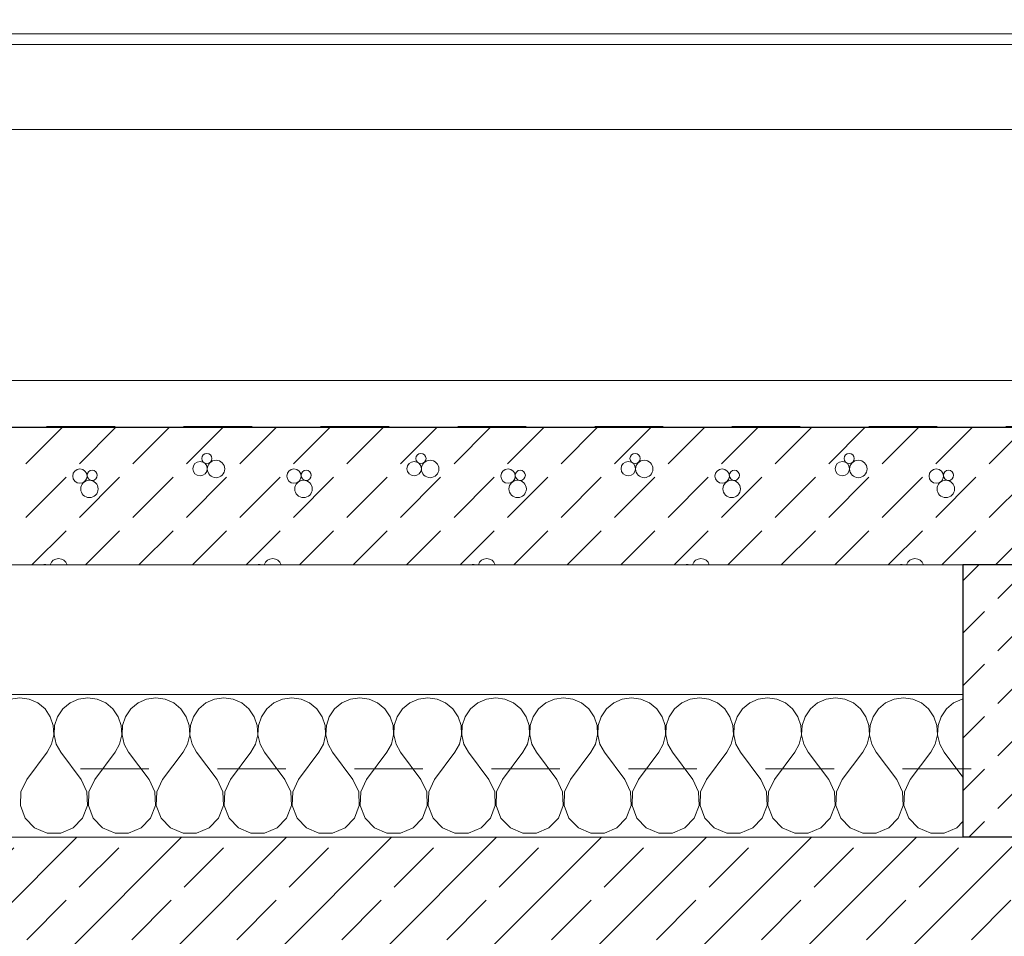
# Model space of a CAD drawing. Header units: millimetres. Extents: x 58537 to 97688, y -8921 to 14216.
# Tile 85 of 145: x 68333 to 70058, y 11267 to 12871. Entities that reach past the tile are written whole.
import ezdxf

# ---------------------------------------------------------------- set-up
doc = ezdxf.new("R2010")
doc.units = ezdxf.units.MM
doc.header["$MEASUREMENT"] = 0
doc.linetypes.add('Przerywana', pattern=[240, 120, -120])
doc.linetypes.add('Wipeout_Contour', pattern=[1000, 0, -1000])
for name, color, linetype, lineweight, true_color in [('0_Nr_pióra__85', 7, 'Continuous', 13, 0x80c2ff), ('Nowe_A-Wymiary-Zewnętrzne_Nr_pióra__45', 7, 'Continuous', 15, 0x40a5ff), ('Nowe_A-Wymiary-Zewnętrzne_Nr_pióra__85', 7, 'Continuous', 13, 0x80c2ff)]:
    doc.layers.add(name, color=color, linetype=linetype, lineweight=lineweight, true_color=true_color)
for name, color, linetype in [('Nowe_A-Dach-Połacie', 7, 'Continuous'), ('Nowe_A-Obróbki', 7, 'Continuous'), ('Nowe_A-Stropy', 7, 'Continuous'), ('Nowe_A-Wymiary-Zewnętrzne', 7, 'Continuous'), ('Nowe_A-Ściany-Wewnętrzne', 7, 'Continuous'), ('Nowe_A-Ściany-Zewnętrzne', 7, 'Continuous')]:
    doc.layers.add(name, color=color, linetype=linetype)
for name, color, linetype, lineweight in [('Nowe_A-Dach-Połacie_Nr_pióra__169', 7, 'Continuous', 5), ('Nowe_A-Dach-Połacie_Nr_pióra__29', 7, 'Continuous', 25), ('Nowe_A-Dach-Połacie_Nr_pióra__49', 7, 'Continuous', 15), ('Nowe_A-Obróbki_Nr_pióra__90', 7, 'Continuous', 13), ('Nowe_A-Stropy_Nr_pióra__174', 7, 'Continuous', 5), ('Nowe_A-Stropy_Nr_pióra__9', 7, 'Continuous', 13), ('Nowe_A-Wymiary-Zewnętrzne_Nr_pióra__46', 5, 'Continuous', 15), ('Nowe_A-Ściany-Wewnętrzne_Nr_pióra__27', 7, 'Continuous', 25), ('Nowe_A-Ściany-Zewnętrzne_Nr_pióra__87', 7, 'Continuous', 13)]:
    doc.layers.add(name, color=color, linetype=linetype, lineweight=lineweight)
doc.styles.add('STYL_AUTOMATYCZNY_2', font='arial.ttf')
doc.dimstyles.new('STYL_AUTOMATYCZNY__1', dxfattribs={"dimtxt": 125, "dimasz": 47.5, "dimexe": 0.18, "dimexo": 20, "dimgap": 0, "dimtad": 1, "dimdec": 1, "dimlfac": 0.1, "dimzin": 0, "dimdsep": 46, "dimtxsty": 'STYL_AUTOMATYCZNY_2', "dimblk": 'ARROWHEAD_11', "dimblk1": 'ARROWHEAD_11', "dimblk2": 'ARROWHEAD_11', "dimcen": 0.09, "dimclrd": 256, "dimclre": 256, "dimclrt": 5, "dimadec": 1, "dimazin": 0, "dimtfac": 1, "dimtdec": 4, "dimtmove": 0, "dimatfit": 3, "dimfxl": 0, "dimtolj": 1, "dimtzin": 0, "dimarcsym": 0})

# ---------------------------------------------------------------- blocks, each defined once
blk = doc.blocks.new('ElemPrzekroju_340')
at = {"color": 254, "linetype": 'Wipeout_Contour', "lineweight": 0, "ltscale": 274683.176655}
blk.add_wipeout([(65340.1, 11744.7), (65340.1, 11690), (69985.1, 11690), (69985.1, 11744.7)], dxfattribs=at).dxf.layer = 'Nowe_A-Ściany-Zewnętrzne'
blk = doc.blocks.new('*X366')
at = {"layer": 'Nowe_A-Stropy_Nr_pióra__174', "color": 7, "linetype": 'Continuous', "lineweight": 5}
for p, q in [((68333.3, 11684), (68317.1, 11681.8)), ((68349.6, 11681.8), (68333.3, 11684)), ((68364.6, 11675.2), (68349.6, 11681.8)), ((68436.1, 11681.8), (68421.1, 11675.2)), ((68452.4, 11684), (68436.1, 11681.8)), ((68468.7, 11681.8), (68452.4, 11684)), ((68483.7, 11675.2), (68468.7, 11681.8)), ((68555.2, 11681.8), (68540.2, 11675.2)), ((68571.4, 11684), (68555.2, 11681.8)), ((68587.7, 11681.8), (68571.4, 11684)), ((68602.7, 11675.2), (68587.7, 11681.8)), ((68674.2, 11681.8), (68659.2, 11675.2)), ((68690.5, 11684), (68674.2, 11681.8)), ((68706.8, 11681.8), (68690.5, 11684)), ((68721.8, 11675.2), (68706.8, 11681.8)), ((68793.3, 11681.8), (68778.2, 11675.2)), ((68809.5, 11684), (68793.3, 11681.8)), ((68825.8, 11681.8), (68809.5, 11684)), ((68840.8, 11675.2), (68825.8, 11681.8)), ((68912.3, 11681.8), (68897.3, 11675.2)), ((68928.6, 11684), (68912.3, 11681.8)), ((68944.9, 11681.8), (68928.6, 11684)), ((68959.9, 11675.2), (68944.9, 11681.8)), ((69031.4, 11681.8), (69016.3, 11675.2)), ((69047.6, 11684), (69031.4, 11681.8)), ((69063.9, 11681.8), (69047.6, 11684)), ((69078.9, 11675.2), (69063.9, 11681.8)), ((69150.4, 11681.8), (69135.4, 11675.2)), ((69166.7, 11684), (69150.4, 11681.8)), ((69182.9, 11681.8), (69166.7, 11684)), ((69198, 11675.2), (69182.9, 11681.8)), ((69269.5, 11681.8), (69254.4, 11675.2)), ((69285.7, 11684), (69269.5, 11681.8)), ((69302, 11681.8), (69285.7, 11684)), ((69317, 11675.2), (69302, 11681.8)), ((69388.5, 11681.8), (69373.5, 11675.2)), ((69404.8, 11684), (69388.5, 11681.8)), ((69421, 11681.8), (69404.8, 11684)), ((69436.1, 11675.2), (69421, 11681.8)), ((69507.6, 11681.8), (69492.5, 11675.2)), ((69523.8, 11684), (69507.6, 11681.8)), ((69540.1, 11681.8), (69523.8, 11684)), ((69555.1, 11675.2), (69540.1, 11681.8)), ((69626.6, 11681.8), (69611.6, 11675.2)), ((69642.9, 11684), (69626.6, 11681.8)), ((69659.1, 11681.8), (69642.9, 11684)), ((69674.2, 11675.2), (69659.1, 11681.8)), ((69745.7, 11681.8), (69730.6, 11675.2)), ((69761.9, 11684), (69745.7, 11681.8)), ((69778.2, 11681.8), (69761.9, 11684)), ((69793.2, 11675.2), (69778.2, 11681.8)), ((69864.7, 11681.8), (69849.7, 11675.2)), ((69881, 11684), (69864.7, 11681.8)), ((69897.2, 11681.8), (69881, 11684)), ((69912.3, 11675.2), (69897.2, 11681.8)), ((69983.7, 11681.8), (69968.7, 11675.2)), ((69985.1, 11682), (69983.7, 11681.8)), ((68377.3, 11664.7), (68364.6, 11675.2)), ((68386.6, 11651.1), (68377.3, 11664.7)), ((68408.5, 11664.7), (68399.2, 11651.1)), ((68421.1, 11675.2), (68408.5, 11664.7)), ((68496.3, 11664.7), (68483.7, 11675.2)), ((68505.6, 11651.1), (68496.3, 11664.7)), ((68527.5, 11664.7), (68518.2, 11651.1)), ((68540.2, 11675.2), (68527.5, 11664.7)), ((68615.4, 11664.7), (68602.7, 11675.2)), ((68624.7, 11651.1), (68615.4, 11664.7)), ((68646.6, 11664.7), (68637.3, 11651.1)), ((68659.2, 11675.2), (68646.6, 11664.7)), ((68734.4, 11664.7), (68721.8, 11675.2)), ((68743.7, 11651.1), (68734.4, 11664.7)), ((68765.6, 11664.7), (68756.3, 11651.1)), ((68778.2, 11675.2), (68765.6, 11664.7)), ((68853.5, 11664.7), (68840.8, 11675.2)), ((68862.8, 11651.1), (68853.5, 11664.7)), ((68884.6, 11664.7), (68875.3, 11651.1)), ((68897.3, 11675.2), (68884.6, 11664.7)), ((68972.5, 11664.7), (68959.9, 11675.2)), ((68981.8, 11651.1), (68972.5, 11664.7)), ((69003.7, 11664.7), (68994.4, 11651.1)), ((69016.3, 11675.2), (69003.7, 11664.7)), ((69091.6, 11664.7), (69078.9, 11675.2)), ((69100.9, 11651.1), (69091.6, 11664.7)), ((69122.7, 11664.7), (69113.4, 11651.1)), ((69135.4, 11675.2), (69122.7, 11664.7)), ((69210.6, 11664.7), (69198, 11675.2)), ((69219.9, 11651.1), (69210.6, 11664.7)), ((69241.8, 11664.7), (69232.5, 11651.1)), ((69254.4, 11675.2), (69241.8, 11664.7)), ((69329.7, 11664.7), (69317, 11675.2)), ((69339, 11651.1), (69329.7, 11664.7)), ((69360.8, 11664.7), (69351.5, 11651.1)), ((69373.5, 11675.2), (69360.8, 11664.7)), ((69448.7, 11664.7), (69436.1, 11675.2)), ((69458, 11651.1), (69448.7, 11664.7)), ((69479.9, 11664.7), (69470.6, 11651.1)), ((69492.5, 11675.2), (69479.9, 11664.7)), ((69567.8, 11664.7), (69555.1, 11675.2)), ((69577.1, 11651.1), (69567.8, 11664.7)), ((69598.9, 11664.7), (69589.6, 11651.1)), ((69611.6, 11675.2), (69598.9, 11664.7)), ((69686.8, 11664.7), (69674.2, 11675.2)), ((69696.1, 11651.1), (69686.8, 11664.7)), ((69718, 11664.7), (69708.7, 11651.1)), ((69730.6, 11675.2), (69718, 11664.7)), ((69805.9, 11664.7), (69793.2, 11675.2)), ((69815.2, 11651.1), (69805.9, 11664.7)), ((69837, 11664.7), (69827.7, 11651.1)), ((69849.7, 11675.2), (69837, 11664.7)), ((69924.9, 11664.7), (69912.3, 11675.2)), ((69934.2, 11651.1), (69924.9, 11664.7)), ((69956.1, 11664.7), (69946.8, 11651.1)), ((69968.7, 11675.2), (69956.1, 11664.7)), ((68391.8, 11635.6), (68386.6, 11651.1)), ((68399.2, 11651.1), (68393.9, 11635.6)), ((68510.9, 11635.6), (68505.6, 11651.1)), ((68518.2, 11651.1), (68513, 11635.6)), ((68629.9, 11635.6), (68624.7, 11651.1)), ((68637.3, 11651.1), (68632, 11635.6)), ((68749, 11635.6), (68743.7, 11651.1)), ((68756.3, 11651.1), (68751.1, 11635.6)), ((68868, 11635.6), (68862.8, 11651.1)), ((68875.3, 11651.1), (68870.1, 11635.6)), ((68987.1, 11635.6), (68981.8, 11651.1)), ((68994.4, 11651.1), (68989.1, 11635.6)), ((69106.1, 11635.6), (69100.9, 11651.1)), ((69113.4, 11651.1), (69108.2, 11635.6)), ((69225.2, 11635.6), (69219.9, 11651.1)), ((69232.5, 11651.1), (69227.2, 11635.6)), ((69344.2, 11635.6), (69339, 11651.1)), ((69351.5, 11651.1), (69346.3, 11635.6)), ((69463.3, 11635.6), (69458, 11651.1)), ((69470.6, 11651.1), (69465.3, 11635.6)), ((69582.3, 11635.6), (69577.1, 11651.1)), ((69589.6, 11651.1), (69584.4, 11635.6)), ((69701.4, 11635.6), (69696.1, 11651.1)), ((69708.7, 11651.1), (69703.4, 11635.6)), ((69820.4, 11635.6), (69815.2, 11651.1)), ((69827.7, 11651.1), (69822.5, 11635.6)), ((69939.5, 11635.6), (69934.2, 11651.1)), ((69946.8, 11651.1), (69941.5, 11635.6)), ((68392.6, 11619.2), (68391.8, 11635.6)), ((68393.9, 11635.6), (68393.1, 11619.2)), ((68511.7, 11619.2), (68510.9, 11635.6)), ((68513, 11635.6), (68512.2, 11619.2)), ((68630.7, 11619.2), (68629.9, 11635.6)), ((68632, 11635.6), (68631.2, 11619.2)), ((68749.8, 11619.2), (68749, 11635.6)), ((68751.1, 11635.6), (68750.3, 11619.2)), ((68868.8, 11619.2), (68868, 11635.6)), ((68870.1, 11635.6), (68869.3, 11619.2)), ((68987.9, 11619.2), (68987.1, 11635.6)), ((68989.1, 11635.6), (68988.4, 11619.2)), ((69106.9, 11619.2), (69106.1, 11635.6)), ((69108.2, 11635.6), (69107.4, 11619.2)), ((69226, 11619.2), (69225.2, 11635.6)), ((69227.2, 11635.6), (69226.4, 11619.2)), ((69345, 11619.2), (69344.2, 11635.6)), ((69346.3, 11635.6), (69345.5, 11619.2)), ((69464.1, 11619.2), (69463.3, 11635.6)), ((69465.3, 11635.6), (69464.5, 11619.2)), ((69583.1, 11619.2), (69582.3, 11635.6)), ((69584.4, 11635.6), (69583.6, 11619.2)), ((69702.2, 11619.2), (69701.4, 11635.6)), ((69703.4, 11635.6), (69702.6, 11619.2)), ((69821.2, 11619.2), (69820.4, 11635.6)), ((69822.5, 11635.6), (69821.7, 11619.2)), ((69940.3, 11619.2), (69939.5, 11635.6)), ((69941.5, 11635.6), (69940.7, 11619.2)), ((68388.9, 11603.2), (68392.6, 11619.2)), ((68393.1, 11619.2), (68396.8, 11603.2)), ((68508, 11603.2), (68511.7, 11619.2)), ((68512.2, 11619.2), (68515.9, 11603.2)), ((68627, 11603.2), (68630.7, 11619.2)), ((68631.2, 11619.2), (68634.9, 11603.2)), ((68746.1, 11603.2), (68749.8, 11619.2)), ((68750.3, 11619.2), (68754, 11603.2)), ((68865.1, 11603.2), (68868.8, 11619.2)), ((68869.3, 11619.2), (68873, 11603.2)), ((68984.2, 11603.2), (68987.9, 11619.2)), ((68988.4, 11619.2), (68992.1, 11603.2)), ((69103.2, 11603.2), (69106.9, 11619.2)), ((69107.4, 11619.2), (69111.1, 11603.2)), ((69222.2, 11603.2), (69226, 11619.2)), ((69226.4, 11619.2), (69230.2, 11603.2)), ((69341.3, 11603.2), (69345, 11619.2)), ((69345.5, 11619.2), (69349.2, 11603.2)), ((69460.3, 11603.2), (69464.1, 11619.2)), ((69464.5, 11619.2), (69468.3, 11603.2)), ((69579.4, 11603.2), (69583.1, 11619.2)), ((69583.6, 11619.2), (69587.3, 11603.2)), ((69698.4, 11603.2), (69702.2, 11619.2)), ((69702.6, 11619.2), (69706.4, 11603.2)), ((69817.5, 11603.2), (69821.2, 11619.2)), ((69821.7, 11619.2), (69825.4, 11603.2)), ((69936.5, 11603.2), (69940.3, 11619.2)), ((69940.7, 11619.2), (69944.4, 11603.2)), ((68381, 11588.8), (68388.9, 11603.2)), ((68396.8, 11603.2), (68404.8, 11588.8)), ((68500, 11588.8), (68508, 11603.2)), ((68515.9, 11603.2), (68523.8, 11588.8)), ((68619.1, 11588.8), (68627, 11603.2)), ((68634.9, 11603.2), (68642.9, 11588.8)), ((68738.1, 11588.8), (68746.1, 11603.2)), ((68754, 11603.2), (68761.9, 11588.8)), ((68857.2, 11588.8), (68865.1, 11603.2)), ((68873, 11603.2), (68881, 11588.8)), ((68976.2, 11588.8), (68984.2, 11603.2)), ((68992.1, 11603.2), (69000, 11588.8)), ((69095.3, 11588.8), (69103.2, 11603.2)), ((69111.1, 11603.2), (69119.1, 11588.8)), ((69214.3, 11588.8), (69222.2, 11603.2)), ((69230.2, 11603.2), (69238.1, 11588.8)), ((69333.3, 11588.8), (69341.3, 11603.2)), ((69349.2, 11603.2), (69357.2, 11588.8)), ((69452.4, 11588.8), (69460.3, 11603.2)), ((69468.3, 11603.2), (69476.2, 11588.8)), ((69571.4, 11588.8), (69579.4, 11603.2)), ((69587.3, 11603.2), (69595.3, 11588.8)), ((69690.5, 11588.8), (69698.4, 11603.2)), ((69706.4, 11603.2), (69714.3, 11588.8)), ((69809.5, 11588.8), (69817.5, 11603.2)), ((69825.4, 11603.2), (69833.3, 11588.8)), ((69928.6, 11588.8), (69936.5, 11603.2)), ((69944.4, 11603.2), (69952.4, 11588.8)), ((68345.3, 11541.2), (68381, 11588.8)), ((68440.5, 11541.2), (68404.8, 11588.8)), ((68464.3, 11541.2), (68500, 11588.8)), ((68559.5, 11541.2), (68523.8, 11588.8)), ((68583.3, 11541.2), (68619.1, 11588.8)), ((68678.6, 11541.2), (68642.9, 11588.8)), ((68702.4, 11541.2), (68738.1, 11588.8)), ((68797.6, 11541.2), (68761.9, 11588.8)), ((68821.4, 11541.2), (68857.2, 11588.8)), ((68916.7, 11541.2), (68881, 11588.8)), ((68940.5, 11541.2), (68976.2, 11588.8)), ((69035.7, 11541.2), (69000, 11588.8)), ((69059.5, 11541.2), (69095.3, 11588.8)), ((69154.8, 11541.2), (69119.1, 11588.8)), ((69178.6, 11541.2), (69214.3, 11588.8)), ((69273.8, 11541.2), (69238.1, 11588.8)), ((69297.6, 11541.2), (69333.3, 11588.8)), ((69392.9, 11541.2), (69357.2, 11588.8)), ((69416.7, 11541.2), (69452.4, 11588.8)), ((69511.9, 11541.2), (69476.2, 11588.8)), ((69535.7, 11541.2), (69571.4, 11588.8)), ((69631, 11541.2), (69595.3, 11588.8)), ((69654.8, 11541.2), (69690.5, 11588.8)), ((69750, 11541.2), (69714.3, 11588.8)), ((69773.8, 11541.2), (69809.5, 11588.8)), ((69869.1, 11541.2), (69833.3, 11588.8)), ((69892.9, 11541.2), (69928.6, 11588.8)), ((69985.1, 11545.2), (69952.4, 11588.8)), ((68345.3, 11541.2), (68335.1, 11519.7)), ((68450.7, 11519.7), (68440.5, 11541.2)), ((68464.3, 11541.2), (68454.1, 11519.7)), ((68569.7, 11519.7), (68559.5, 11541.2)), ((68583.3, 11541.2), (68573.2, 11519.7)), ((68688.8, 11519.7), (68678.6, 11541.2)), ((68702.4, 11541.2), (68692.2, 11519.7)), ((68807.8, 11519.7), (68797.6, 11541.2)), ((68821.4, 11541.2), (68811.3, 11519.7)), ((68926.9, 11519.7), (68916.7, 11541.2)), ((68940.5, 11541.2), (68930.3, 11519.7)), ((69045.9, 11519.7), (69035.7, 11541.2)), ((69059.5, 11541.2), (69049.4, 11519.7)), ((69165, 11519.7), (69154.8, 11541.2)), ((69178.6, 11541.2), (69168.4, 11519.7)), ((69284, 11519.7), (69273.8, 11541.2)), ((69297.6, 11541.2), (69287.4, 11519.7)), ((69403.1, 11519.7), (69392.9, 11541.2)), ((69416.7, 11541.2), (69406.5, 11519.7)), ((69522.1, 11519.7), (69511.9, 11541.2)), ((69535.7, 11541.2), (69525.5, 11519.7)), ((69641.2, 11519.7), (69631, 11541.2)), ((69654.8, 11541.2), (69644.6, 11519.7)), ((69760.2, 11519.7), (69750, 11541.2)), ((69773.8, 11541.2), (69763.6, 11519.7)), ((69879.2, 11519.7), (69869.1, 11541.2)), ((69892.9, 11541.2), (69882.7, 11519.7)), ((68335.1, 11519.7), (68334.1, 11495.9)), ((68451.6, 11495.9), (68450.7, 11519.7)), ((68454.1, 11519.7), (68453.2, 11495.9)), ((68570.7, 11495.9), (68569.7, 11519.7)), ((68573.2, 11519.7), (68572.2, 11495.9)), ((68689.7, 11495.9), (68688.8, 11519.7)), ((68692.2, 11519.7), (68691.3, 11495.9)), ((68808.8, 11495.9), (68807.8, 11519.7)), ((68811.3, 11519.7), (68810.3, 11495.9)), ((68927.8, 11495.9), (68926.9, 11519.7)), ((68930.3, 11519.7), (68929.4, 11495.9)), ((69046.9, 11495.9), (69045.9, 11519.7)), ((69049.4, 11519.7), (69048.4, 11495.9)), ((69165.9, 11495.9), (69165, 11519.7)), ((69168.4, 11519.7), (69167.5, 11495.9)), ((69285, 11495.9), (69284, 11519.7)), ((69287.4, 11519.7), (69286.5, 11495.9)), ((69404, 11495.9), (69403.1, 11519.7)), ((69406.5, 11519.7), (69405.6, 11495.9)), ((69523, 11495.9), (69522.1, 11519.7)), ((69525.5, 11519.7), (69524.6, 11495.9)), ((69642.1, 11495.9), (69641.2, 11519.7)), ((69644.6, 11519.7), (69643.6, 11495.9)), ((69761.1, 11495.9), (69760.2, 11519.7)), ((69763.6, 11519.7), (69762.7, 11495.9)), ((69880.2, 11495.9), (69879.2, 11519.7)), ((69882.7, 11519.7), (69881.7, 11495.9)), ((68334.1, 11495.9), (68342.6, 11473.6)), ((68443.2, 11473.6), (68451.6, 11495.9)), ((68453.2, 11495.9), (68461.6, 11473.6)), ((68562.2, 11473.6), (68570.7, 11495.9)), ((68572.2, 11495.9), (68580.7, 11473.6)), ((68681.3, 11473.6), (68689.7, 11495.9)), ((68691.3, 11495.9), (68699.7, 11473.6)), ((68800.3, 11473.6), (68808.8, 11495.9)), ((68810.3, 11495.9), (68818.8, 11473.6)), ((68919.4, 11473.6), (68927.8, 11495.9)), ((68929.4, 11495.9), (68937.8, 11473.6)), ((69038.4, 11473.6), (69046.9, 11495.9)), ((69048.4, 11495.9), (69056.9, 11473.6)), ((69157.5, 11473.6), (69165.9, 11495.9)), ((69167.5, 11495.9), (69175.9, 11473.6)), ((69276.5, 11473.6), (69285, 11495.9)), ((69286.5, 11495.9), (69295, 11473.6)), ((69395.5, 11473.6), (69404, 11495.9)), ((69405.6, 11495.9), (69414, 11473.6)), ((69514.6, 11473.6), (69523, 11495.9)), ((69524.6, 11495.9), (69533.1, 11473.6)), ((69633.6, 11473.6), (69642.1, 11495.9)), ((69643.6, 11495.9), (69652.1, 11473.6)), ((69752.7, 11473.6), (69761.1, 11495.9)), ((69762.7, 11495.9), (69771.1, 11473.6)), ((69871.7, 11473.6), (69880.2, 11495.9)), ((69881.7, 11495.9), (69890.2, 11473.6)), ((68342.6, 11473.6), (68359.1, 11456.5)), ((68426.7, 11456.5), (68443.2, 11473.6)), ((68461.6, 11473.6), (68478.1, 11456.5)), ((68545.7, 11456.5), (68562.2, 11473.6)), ((68580.7, 11473.6), (68597.2, 11456.5)), ((68664.8, 11456.5), (68681.3, 11473.6)), ((68699.7, 11473.6), (68716.2, 11456.5)), ((68783.8, 11456.5), (68800.3, 11473.6)), ((68818.8, 11473.6), (68835.3, 11456.5)), ((68902.9, 11456.5), (68919.4, 11473.6)), ((68937.8, 11473.6), (68954.3, 11456.5)), ((69021.9, 11456.5), (69038.4, 11473.6)), ((69056.9, 11473.6), (69073.4, 11456.5)), ((69141, 11456.5), (69157.5, 11473.6)), ((69175.9, 11473.6), (69192.4, 11456.5)), ((69260, 11456.5), (69276.5, 11473.6)), ((69295, 11473.6), (69311.5, 11456.5)), ((69379.1, 11456.5), (69395.5, 11473.6)), ((69414, 11473.6), (69430.5, 11456.5)), ((69498.1, 11456.5), (69514.6, 11473.6)), ((69533.1, 11473.6), (69549.5, 11456.5)), ((69617.1, 11456.5), (69633.6, 11473.6)), ((69652.1, 11473.6), (69668.6, 11456.5)), ((69736.2, 11456.5), (69752.7, 11473.6)), ((69771.1, 11473.6), (69787.6, 11456.5)), ((69855.2, 11456.5), (69871.7, 11473.6)), ((69890.2, 11473.6), (69906.7, 11456.5)), ((68359.1, 11456.5), (68381, 11447.2)), ((68404.8, 11447.2), (68426.7, 11456.5)), ((68478.1, 11456.5), (68500, 11447.2)), ((68523.8, 11447.2), (68545.7, 11456.5)), ((68597.2, 11456.5), (68619.1, 11447.2)), ((68642.9, 11447.2), (68664.8, 11456.5)), ((68716.2, 11456.5), (68738.1, 11447.2)), ((68761.9, 11447.2), (68783.8, 11456.5)), ((68835.3, 11456.5), (68857.2, 11447.2)), ((68881, 11447.2), (68902.9, 11456.5)), ((68954.3, 11456.5), (68976.2, 11447.2)), ((69000, 11447.2), (69021.9, 11456.5)), ((69073.4, 11456.5), (69095.3, 11447.2)), ((69119.1, 11447.2), (69141, 11456.5)), ((69192.4, 11456.5), (69214.3, 11447.2)), ((69238.1, 11447.2), (69260, 11456.5)), ((69311.5, 11456.5), (69333.4, 11447.2)), ((69357.2, 11447.2), (69379.1, 11456.5)), ((69430.5, 11456.5), (69452.4, 11447.2)), ((69476.2, 11447.2), (69498.1, 11456.5)), ((69549.5, 11456.5), (69571.4, 11447.2)), ((69595.2, 11447.2), (69617.1, 11456.5)), ((69668.6, 11456.5), (69690.5, 11447.2)), ((69714.3, 11447.2), (69736.2, 11456.5)), ((69787.6, 11456.5), (69809.5, 11447.2)), ((69833.3, 11447.2), (69855.2, 11456.5)), ((69906.7, 11456.5), (69928.6, 11447.2)), ((69952.4, 11447.2), (69974.3, 11456.5)), ((69974.3, 11456.5), (69985.1, 11467.7)), ((68381, 11447.2), (68404.8, 11447.2)), ((68500, 11447.2), (68523.8, 11447.2)), ((68619.1, 11447.2), (68642.9, 11447.2)), ((68738.1, 11447.2), (68761.9, 11447.2)), ((68857.2, 11447.2), (68881, 11447.2)), ((68976.2, 11447.2), (69000, 11447.2)), ((69095.3, 11447.2), (69119.1, 11447.2)), ((69214.3, 11447.2), (69238.1, 11447.2)), ((69333.4, 11447.2), (69357.2, 11447.2)), ((69452.4, 11447.2), (69476.2, 11447.2)), ((69571.4, 11447.2), (69595.2, 11447.2)), ((69690.5, 11447.2), (69714.3, 11447.2)), ((69809.5, 11447.2), (69833.3, 11447.2)), ((69928.6, 11447.2), (69952.4, 11447.2))]:
    blk.add_line(p, q, dxfattribs=at)
blk = doc.blocks.new('ElemPrzekroju_341')
at = {"layer": 'Nowe_A-Stropy', "linetype": 'Continuous', "lineweight": 0, "true_color": 0x000000}
h = blk.add_hatch(dxfattribs=at)
h.set_pattern_fill('Beton_zbrojony', color=18, style=0, pattern_type=2)
h.set_pattern_definition([(45, (0, 0), (-91.92388, 91.92388), []), (45, (-45.96, 45.96), (-91.92388, 91.92388), [97.5, -32.5])])
h.paths.add_polyline_path([(65230.1, 11240), (65240.1, 11240), (69035.1, 11240), (69170.1, 11240), (71870.1, 11240), (71880.1, 11240), (71880.1, 11440), (70225.1, 11440), (69985.1, 11440), (65230.1, 11440)])
at = {"layer": 'Nowe_A-Stropy_Nr_pióra__9', "color": 7, "linetype": 'Continuous', "lineweight": 13}
for p, q in [((69985.1, 11690), (65340.1, 11690)), ((69985.1, 11440), (65230.1, 11440))]:
    blk.add_line(p, q, dxfattribs=at)
at = {"layer": 'Nowe_A-Stropy', "lineweight": 0}
blk.add_blockref('*X366', (0, 0), dxfattribs=at)
blk = doc.blocks.new('*X371')
at = {"layer": 'Nowe_A-Dach-Połacie', "linetype": 'Continuous', "lineweight": 0, "true_color": 0x000000}
for points in [[(68550.6, 12158.7), (68400.6, 12158.7), (68400.6, 12157.2), (68550.6, 12157.2)], [(68850.6, 12158.7), (68700.6, 12158.7), (68700.6, 12157.2), (68850.6, 12157.2)], [(69150.6, 12158.7), (69000.6, 12158.7), (69000.6, 12157.2), (69150.6, 12157.2)], [(69450.6, 12158.7), (69300.6, 12158.7), (69300.6, 12157.2), (69450.6, 12157.2)], [(69750.6, 12158.7), (69600.6, 12158.7), (69600.6, 12157.2), (69750.6, 12157.2)], [(70050.6, 12158.7), (69900.6, 12158.7), (69900.6, 12157.2), (70050.6, 12157.2)]]:
    blk.add_hatch(color=18, dxfattribs=at).paths.add_polyline_path(points)
blk = doc.blocks.new('*X374')
at = {"layer": 'Nowe_A-Dach-Połacie_Nr_pióra__169', "color": 7, "linetype": 'Continuous', "lineweight": 5}
for p, q in [((68343.8, 12093.8), (68407.2, 12157.2)), ((68437.5, 12093.8), (68501, 12157.2)), ((68531.2, 12093.8), (68594.7, 12157.2)), ((68625, 12093.8), (68688.5, 12157.2)), ((68718.8, 12093.8), (68782.2, 12157.2)), ((68812.5, 12093.8), (68876, 12157.2)), ((68906.2, 12093.8), (68969.7, 12157.2)), ((69000, 12093.8), (69063.5, 12157.2)), ((69093.8, 12093.8), (69157.2, 12157.2)), ((69187.5, 12093.8), (69251, 12157.2)), ((69281.2, 12093.8), (69344.7, 12157.2)), ((69375, 12093.8), (69438.5, 12157.2)), ((69468.8, 12093.8), (69532.2, 12157.2)), ((69562.5, 12093.8), (69626, 12157.2)), ((69656.2, 12093.8), (69719.7, 12157.2)), ((69750, 12093.8), (69813.5, 12157.2)), ((69843.8, 12093.8), (69907.2, 12157.2)), ((69937.5, 12093.8), (70001, 12157.2)), ((70031.2, 12093.8), (70094.7, 12157.2)), ((68343.8, 12000), (68414.1, 12070.3)), ((68437.5, 12000), (68507.8, 12070.3)), ((68531.2, 12000), (68601.6, 12070.3)), ((68625, 12000), (68695.3, 12070.3)), ((68718.8, 12000), (68789.1, 12070.3)), ((68812.5, 12000), (68882.8, 12070.3)), ((68906.2, 12000), (68976.6, 12070.3)), ((69000, 12000), (69070.3, 12070.3)), ((69093.8, 12000), (69164.1, 12070.3)), ((69187.5, 12000), (69257.8, 12070.3)), ((69281.2, 12000), (69351.6, 12070.3)), ((69375, 12000), (69445.3, 12070.3)), ((69468.8, 12000), (69539.1, 12070.3)), ((69562.5, 12000), (69632.8, 12070.3)), ((69656.2, 12000), (69726.6, 12070.3)), ((69750, 12000), (69820.3, 12070.3)), ((69843.8, 12000), (69914.1, 12070.3)), ((69937.5, 12000), (70007.8, 12070.3)), ((70031.2, 12000), (70101.6, 12070.3)), ((68354.4, 11916.9), (68414.1, 11976.6)), ((68448.2, 11916.9), (68507.8, 11976.6)), ((68541.9, 11916.9), (68601.6, 11976.6)), ((68635.7, 11916.9), (68695.3, 11976.6)), ((68729.4, 11916.9), (68789.1, 11976.6)), ((68823.2, 11916.9), (68882.8, 11976.6)), ((68916.9, 11916.9), (68976.6, 11976.6)), ((69010.7, 11916.9), (69070.3, 11976.6)), ((69104.4, 11916.9), (69164.1, 11976.6)), ((69198.2, 11916.9), (69257.8, 11976.6)), ((69291.9, 11916.9), (69351.6, 11976.6)), ((69385.7, 11916.9), (69445.3, 11976.6)), ((69479.4, 11916.9), (69539.1, 11976.6)), ((69573.2, 11916.9), (69632.8, 11976.6)), ((69666.9, 11916.9), (69726.6, 11976.6)), ((69760.7, 11916.9), (69820.3, 11976.6)), ((69854.4, 11916.9), (69914.1, 11976.6)), ((69948.2, 11916.9), (70007.8, 11976.6)), ((70041.9, 11916.9), (70101.6, 11976.6))]:
    blk.add_line(p, q, dxfattribs=at)
for centre, radius in [((68660.8, 12103.1), 8.88), ((69035.8, 12103.1), 8.88), ((69410.8, 12103.1), 8.88), ((69785.8, 12103.1), 8.88), ((68648.9, 12085.3), 12.6), ((68676.9, 12084.9), 15.3), ((69023.9, 12085.3), 12.6), ((69051.9, 12084.9), 15.3), ((69398.9, 12085.3), 12.6), ((69426.9, 12084.9), 15.3), ((69773.9, 12085.3), 12.6), ((69801.9, 12084.9), 15.3), ((68438.4, 12072.3), 12.6), ((68459.8, 12073.7), 8.88), ((68813.4, 12072.3), 12.6), ((68834.8, 12073.7), 8.88), ((69188.4, 12072.3), 12.6), ((69209.8, 12073.7), 8.88), ((69563.4, 12072.3), 12.6), ((69584.8, 12073.7), 8.88), ((69938.4, 12072.3), 12.6), ((69959.8, 12073.7), 8.88), ((68455.1, 12049.9), 15.3), ((68830.1, 12049.9), 15.3), ((69205.1, 12049.9), 15.3), ((69580.1, 12049.9), 15.3), ((69955.1, 12049.9), 15.3)]:
    blk.add_circle(centre, radius, dxfattribs=at)
for centre, radius, start, end in [((68377.2, 11908.7), 8.88, 67.714, 112.286), ((68401.1, 11912.7), 15.3, 15.7736, 164.2264), ((68752.2, 11908.7), 8.88, 67.714, 112.286), ((68776.1, 11912.7), 15.3, 15.7736, 164.2264), ((69127.2, 11908.7), 8.88, 67.714, 112.286), ((69151.1, 11912.7), 15.3, 15.7736, 164.2264), ((69502.2, 11908.7), 8.88, 67.714, 112.286), ((69526.1, 11912.7), 15.3, 15.7736, 164.2264), ((69877.2, 11908.7), 8.88, 67.714, 112.286), ((69901.1, 11912.7), 15.3, 15.7736, 164.2264)]:
    blk.add_arc(centre, radius, start, end, dxfattribs=at)
blk = doc.blocks.new('ElemPrzekroju_342')
at = {"layer": 'Nowe_A-Dach-Połacie_Nr_pióra__29', "color": 7, "linetype": 'Przerywana', "lineweight": 25}
blk.add_line((72580.1, 12158.7), (65340.1, 12158.7), dxfattribs=at)
at = {"layer": 'Nowe_A-Dach-Połacie_Nr_pióra__29', "color": 7, "linetype": 'Continuous', "lineweight": 25}
blk.add_line((72580.1, 12157.2), (65340.1, 12157.2), dxfattribs=at)
at = {"layer": 'Nowe_A-Dach-Połacie', "lineweight": 0}
blk.add_blockref('*X371', (0, 0), dxfattribs=at)
at = {"color": 254, "linetype": 'Wipeout_Contour', "lineweight": 0, "ltscale": 274761.248211}
blk.add_wipeout([(65340.1, 11916.9), (65340.1, 11744.7), (69985.1, 11744.7), (69985.1, 11916.9)], dxfattribs=at).dxf.layer = 'Nowe_A-Dach-Połacie'
at = {"layer": 'Nowe_A-Dach-Połacie_Nr_pióra__49', "color": 7, "linetype": 'Continuous', "lineweight": 15}
blk.add_line((69985.1, 11916.9), (65340.1, 11916.9), dxfattribs=at)
at = {"layer": 'Nowe_A-Dach-Połacie', "lineweight": 0}
blk.add_blockref('*X374', (0, 0), dxfattribs=at)
blk = doc.blocks.new('ElemPrzekroju_343')
at = {"color": 254, "linetype": 'Wipeout_Contour', "lineweight": 0, "ltscale": 1210557.515774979}
blk.add_wipeout([(65340.1, 12240), (72580.1, 12240), (72580.1, 12313.9), (72635.4, 12449.4), (72659.9, 12488.7), (73400.3, 12488.7), (73424.8, 12449.4), (73480.1, 12313.9), (73480.1, 12240), (74950.1, 12240), (74950.1, 12679.3), (65381.4, 12679.3), (65373.1, 12696.7), (65374.9, 12697.5), (65381.5, 12697.5), (65361.3, 12740), (65340.1, 12740)], dxfattribs=at).dxf.layer = 'Nowe_A-Ściany-Zewnętrzne'
at = {"layer": 'Nowe_A-Ściany-Zewnętrzne_Nr_pióra__87', "color": 7, "linetype": 'Continuous', "lineweight": 13}
blk.add_line((71720.1, 12240), (65340.1, 12240), dxfattribs=at)
blk = doc.blocks.new('ElemPrzekroju_379')
at = {"color": 254, "linetype": 'Wipeout_Contour', "lineweight": 0, "ltscale": 444201.799386}
blk.add_wipeout([(64717.2, 12846.4), (64791.9, 12827.9), (77005.1, 12827.9), (77005.1, 12840), (76955.1, 12840), (76955.1, 12846.4)], dxfattribs=at).dxf.layer = 'Nowe_A-Obróbki'
at = {"layer": 'Nowe_A-Obróbki_Nr_pióra__90', "color": 7, "linetype": 'Continuous', "lineweight": 13}
blk.add_line((76955.1, 12846.4), (64717.2, 12846.4), dxfattribs=at)
at = {"color": 254, "linetype": 'Wipeout_Contour', "lineweight": 0, "ltscale": 441400.581532}
blk.add_wipeout([(65392.8, 12827.9), (65392.8, 12679.3), (74950.1, 12679.3), (74950.1, 12720), (77005.1, 12720), (77005.1, 12827.9)], dxfattribs=at).dxf.layer = 'Nowe_A-Obróbki'
at = {"layer": 'Nowe_A-Obróbki_Nr_pióra__90', "color": 7, "linetype": 'Continuous', "lineweight": 13}
for p, q in [((77005.1, 12827.9), (65392.8, 12827.9)), ((74950.1, 12679.3), (65392.8, 12679.3))]:
    blk.add_line(p, q, dxfattribs=at)
blk = doc.blocks.new('ElemPrzekroju_430')
at = {"layer": 'Nowe_A-Ściany-Wewnętrzne', "linetype": 'Continuous', "lineweight": 0, "true_color": 0x000000}
h = blk.add_hatch(dxfattribs=at)
h.set_pattern_fill('Beton', color=18, style=0, pattern_type=2)
h.set_pattern_definition([(45, (0, 0), (-91.92388, 91.92388), [97.5, -32.5]), (45, (0, 91.92), (-91.92388, 91.92388), [97.5, -32.5])])
h.paths.add_polyline_path([(69985.1, 11916.9), (69985.1, 11440), (70225.1, 11440), (70225.1, 11916.9)])
at = {"layer": 'Nowe_A-Ściany-Wewnętrzne_Nr_pióra__27', "color": 7, "linetype": 'Continuous', "lineweight": 25}
for p, q in [((69985.1, 11916.9), (69985.1, 11690)), ((70225.1, 11916.9), (69985.1, 11916.9)), ((70225.1, 11916.9), (70225.1, 11690)), ((69985.1, 11690), (69985.1, 11440)), ((70225.1, 11690), (70225.1, 11440)), ((70225.1, 11440), (69985.1, 11440))]:
    blk.add_line(p, q, dxfattribs=at)
blk = doc.blocks.new('*D640')
at = {"layer": 'Nowe_A-Wymiary-Zewnętrzne_Nr_pióra__45', "linetype": 'Continuous', "lineweight": 15, "true_color": 0x40a5ff}
for points in [[(90247.8, 11690), (90248.7, 11685.2), (90251.4, 11681.2), (90255.5, 11678.5), (90260.3, 11677.5), (90265, 11678.5), (90269.1, 11681.2), (90271.8, 11685.2), (90272.8, 11690), (90271.8, 11694.8), (90269.1, 11698.8), (90265, 11701.5), (90260.3, 11702.5), (90255.5, 11701.5), (90251.4, 11698.8), (90248.7, 11694.8)], [(90247.8, 11240), (90248.7, 11235.2), (90251.4, 11231.2), (90255.5, 11228.5), (90260.3, 11227.5), (90265, 11228.5), (90269.1, 11231.2), (90271.8, 11235.2), (90272.8, 11240), (90271.8, 11244.8), (90269.1, 11248.8), (90265, 11251.5), (90260.3, 11252.5), (90255.5, 11251.5), (90251.4, 11248.8), (90248.7, 11244.8)]]:
    blk.add_hatch(color=161, dxfattribs=at).paths.add_polyline_path(points)
at = {"layer": 'Nowe_A-Wymiary-Zewnętrzne_Nr_pióra__45', "color": 161, "linetype": 'Continuous', "lineweight": 15, "true_color": 0x40a5ff}
for centre in [(90260.3, 11690), (90260.3, 11240)]:
    blk.add_circle(centre, 12.5, dxfattribs=at)
at = {"layer": 'Nowe_A-Wymiary-Zewnętrzne_Nr_pióra__85', "color": 151, "linetype": 'Continuous', "lineweight": 13, "true_color": 0x80c2ff}
for p, q in [((90247.8, 11690), (90213.4, 11690)), ((90260.3, 11252.5), (90260.3, 11677.5)), ((90307.1, 11690), (90272.8, 11690)), ((90247.8, 11240), (90213.4, 11240)), ((90307.1, 11240), (90272.8, 11240))]:
    blk.add_line(p, q, dxfattribs=at)
at = {"layer": 'Nowe_A-Wymiary-Zewnętrzne_Nr_pióra__46', "color": 5, "lineweight": 15, "insert": (90235.3, 11298.2), "char_height": 125, "attachment_point": 7, "rotation": 90, "style": 'STYL_AUTOMATYCZNY_2'}
blk.add_mtext('\\A1;{\\pql;\\fArial|b0|i0|c238|p0;\\W1.000000;45,0}', dxfattribs=at)
blk = doc.blocks.new('ARROWHEAD_11')
at = {"color": 0, "linetype": 'Continuous', "lineweight": 0}
blk.add_line((0, 0), (-1, 0), dxfattribs=at)
at = {"color": 0, "linetype": 'Continuous', "lineweight": 0, "const_width": 0.25, "flags": 128}
blk.add_lwpolyline([(-0.125, 0, 1), (0.125, 0, 1)], format="xyb", close=True, dxfattribs=at)
blk = doc.blocks.new('*D641')
at = {"layer": 'Nowe_A-Wymiary-Zewnętrzne_Nr_pióra__45', "linetype": 'Continuous', "lineweight": 15, "true_color": 0x40a5ff}
for points in [[(90247.8, 12846.4), (90248.7, 12841.6), (90251.4, 12837.5), (90255.5, 12834.8), (90260.3, 12833.9), (90265, 12834.8), (90269.1, 12837.5), (90271.8, 12841.6), (90272.8, 12846.4), (90271.8, 12851.2), (90269.1, 12855.2), (90265, 12857.9), (90260.3, 12858.9), (90255.5, 12857.9), (90251.4, 12855.2), (90248.7, 12851.2)], [(90247.8, 11690), (90248.7, 11685.2), (90251.4, 11681.2), (90255.5, 11678.5), (90260.3, 11677.5), (90265, 11678.5), (90269.1, 11681.2), (90271.8, 11685.2), (90272.8, 11690), (90271.8, 11694.8), (90269.1, 11698.8), (90265, 11701.5), (90260.3, 11702.5), (90255.5, 11701.5), (90251.4, 11698.8), (90248.7, 11694.8)]]:
    blk.add_hatch(color=161, dxfattribs=at).paths.add_polyline_path(points)
at = {"layer": 'Nowe_A-Wymiary-Zewnętrzne_Nr_pióra__45', "color": 161, "linetype": 'Continuous', "lineweight": 15, "true_color": 0x40a5ff}
for centre in [(90260.3, 12846.4), (90260.3, 11690)]:
    blk.add_circle(centre, 12.5, dxfattribs=at)
at = {"layer": 'Nowe_A-Wymiary-Zewnętrzne_Nr_pióra__85', "color": 151, "linetype": 'Continuous', "lineweight": 13, "true_color": 0x80c2ff}
for p, q in [((90260.3, 12858.9), (90260.3, 12871.4)), ((90247.8, 12846.4), (90213.4, 12846.4)), ((90260.3, 11702.5), (90260.3, 12833.9)), ((90307.1, 12846.4), (90272.8, 12846.4)), ((90247.8, 11690), (90213.4, 11690)), ((90307.1, 11690), (90272.8, 11690))]:
    blk.add_line(p, q, dxfattribs=at)
at = {"layer": 'Nowe_A-Wymiary-Zewnętrzne_Nr_pióra__46', "color": 5, "lineweight": 15, "insert": (90235.3, 12060.1), "char_height": 125, "attachment_point": 7, "rotation": 90, "style": 'STYL_AUTOMATYCZNY_2'}
blk.add_mtext('\\A1;{\\pql;\\fArial|b0|i0|c238|p0;\\W1.000000;115,6}', dxfattribs=at)
blk = doc.blocks.new('*D657')
at = {"layer": 'Nowe_A-Wymiary-Zewnętrzne_Nr_pióra__45', "linetype": 'Continuous', "lineweight": 15, "true_color": 0x40a5ff}
for points in [[(93212.8, 12740), (93213.7, 12735.2), (93216.4, 12731.2), (93220.5, 12728.5), (93225.3, 12727.5), (93230, 12728.5), (93234.1, 12731.2), (93236.8, 12735.2), (93237.8, 12740), (93236.8, 12744.8), (93234.1, 12748.8), (93230, 12751.5), (93225.3, 12752.5), (93220.5, 12751.5), (93216.4, 12748.8), (93213.7, 12744.8)], [(93212.8, 10870), (93213.7, 10865.2), (93216.4, 10861.2), (93220.5, 10858.5), (93225.3, 10857.5), (93230, 10858.5), (93234.1, 10861.2), (93236.8, 10865.2), (93237.8, 10870), (93236.8, 10874.8), (93234.1, 10878.8), (93230, 10881.5), (93225.3, 10882.5), (93220.5, 10881.5), (93216.4, 10878.8), (93213.7, 10874.8)]]:
    blk.add_hatch(color=161, dxfattribs=at).paths.add_polyline_path(points)
at = {"layer": 'Nowe_A-Wymiary-Zewnętrzne_Nr_pióra__45', "color": 161, "linetype": 'Continuous', "lineweight": 15, "true_color": 0x40a5ff}
for centre in [(93225.3, 12740), (93225.3, 10870)]:
    blk.add_circle(centre, 12.5, dxfattribs=at)
at = {"layer": 'Nowe_A-Wymiary-Zewnętrzne_Nr_pióra__85', "color": 151, "linetype": 'Continuous', "lineweight": 13, "true_color": 0x80c2ff}
for p, q in [((93212.8, 12740), (93178.4, 12740)), ((93272.1, 12740), (93237.8, 12740)), ((93225.3, 10882.5), (93225.3, 12727.5)), ((93212.8, 10870), (93178.4, 10870)), ((93272.1, 10870), (93237.8, 10870))]:
    blk.add_line(p, q, dxfattribs=at)
at = {"layer": 'Nowe_A-Wymiary-Zewnętrzne_Nr_pióra__46', "color": 5, "lineweight": 15, "char_height": 125, "attachment_point": 7, "rotation": 90, "style": 'STYL_AUTOMATYCZNY_2'}
for s, insert in [('\\A1;{\\pql;\\fArial|b0|i0|c238|p0;\\W1.000000;10,6}', (93200.3, 12393.9)), ('\\A1;{\\pql;\\fArial|b0|i0|c238|p0;\\W1.000000;187,0}', (93200.3, 11423.7))]:
    blk.add_mtext(s, dxfattribs=dict(at, insert=insert))
blk = doc.blocks.new('*D658')
at = {"layer": 'Nowe_A-Wymiary-Zewnętrzne_Nr_pióra__45', "linetype": 'Continuous', "lineweight": 15, "true_color": 0x40a5ff}
for points in [[(93212.8, 12846.4), (93213.7, 12841.6), (93216.4, 12837.5), (93220.5, 12834.8), (93225.3, 12833.9), (93230, 12834.8), (93234.1, 12837.5), (93236.8, 12841.6), (93237.8, 12846.4), (93236.8, 12851.2), (93234.1, 12855.2), (93230, 12857.9), (93225.3, 12858.9), (93220.5, 12857.9), (93216.4, 12855.2), (93213.7, 12851.2)], [(93212.8, 12740), (93213.7, 12735.2), (93216.4, 12731.2), (93220.5, 12728.5), (93225.3, 12727.5), (93230, 12728.5), (93234.1, 12731.2), (93236.8, 12735.2), (93237.8, 12740), (93236.8, 12744.8), (93234.1, 12748.8), (93230, 12751.5), (93225.3, 12752.5), (93220.5, 12751.5), (93216.4, 12748.8), (93213.7, 12744.8)]]:
    blk.add_hatch(color=161, dxfattribs=at).paths.add_polyline_path(points)
at = {"layer": 'Nowe_A-Wymiary-Zewnętrzne_Nr_pióra__45', "color": 161, "linetype": 'Continuous', "lineweight": 15, "true_color": 0x40a5ff}
for centre in [(93225.3, 12846.4), (93225.3, 12740)]:
    blk.add_circle(centre, 12.5, dxfattribs=at)
at = {"layer": 'Nowe_A-Wymiary-Zewnętrzne_Nr_pióra__85', "color": 151, "linetype": 'Continuous', "lineweight": 13, "true_color": 0x80c2ff}
for p, q in [((93225.3, 12858.9), (93225.3, 12871.4)), ((93212.8, 12846.4), (93178.4, 12846.4)), ((93225.3, 12752.5), (93225.3, 12833.9)), ((93272.1, 12846.4), (93237.8, 12846.4)), ((93212.8, 12740), (93178.4, 12740)), ((93272.1, 12740), (93237.8, 12740))]:
    blk.add_line(p, q, dxfattribs=at)
blk = doc.blocks.new('*D659')
at = {"layer": 'Nowe_A-Wymiary-Zewnętrzne_Nr_pióra__45', "linetype": 'Continuous', "lineweight": 15, "true_color": 0x40a5ff}
for points in [[(93474.8, 12846.4), (93475.7, 12841.6), (93478.4, 12837.5), (93482.5, 12834.8), (93487.3, 12833.9), (93492.1, 12834.8), (93496.1, 12837.5), (93498.8, 12841.6), (93499.8, 12846.4), (93498.8, 12851.2), (93496.1, 12855.2), (93492.1, 12857.9), (93487.3, 12858.9), (93482.5, 12857.9), (93478.4, 12855.2), (93475.7, 12851.2)], [(93474.8, 0), (93475.7, -4.8), (93478.4, -8.8), (93482.5, -11.5), (93487.3, -12.5), (93492.1, -11.5), (93496.1, -8.8), (93498.8, -4.8), (93499.8, 0), (93498.8, 4.8), (93496.1, 8.8), (93492.1, 11.5), (93487.3, 12.5), (93482.5, 11.5), (93478.4, 8.8), (93475.7, 4.8)]]:
    blk.add_hatch(color=161, dxfattribs=at).paths.add_polyline_path(points)
at = {"layer": 'Nowe_A-Wymiary-Zewnętrzne_Nr_pióra__45', "color": 161, "linetype": 'Continuous', "lineweight": 15, "true_color": 0x40a5ff}
for centre in [(93487.3, 12846.4), (93487.3, 0)]:
    blk.add_circle(centre, 12.5, dxfattribs=at)
at = {"layer": 'Nowe_A-Wymiary-Zewnętrzne_Nr_pióra__85', "color": 151, "linetype": 'Continuous', "lineweight": 13, "true_color": 0x80c2ff}
for p, q in [((93487.3, 12858.9), (93487.3, 12871.4)), ((93474.8, 12846.4), (93440.4, 12846.4)), ((93487.3, 12.5), (93487.3, 12833.9)), ((93534.2, 12846.4), (93499.8, 12846.4)), ((93474.8, 0), (93440.4, 0)), ((93534.2, 0), (93499.8, 0)), ((93487.3, -25), (93487.3, -12.5))]:
    blk.add_line(p, q, dxfattribs=at)
at = {"layer": 'Nowe_A-Wymiary-Zewnętrzne_Nr_pióra__46', "color": 5, "lineweight": 15, "insert": (93462.3, 6137.2), "char_height": 125, "attachment_point": 7, "rotation": 90, "style": 'STYL_AUTOMATYCZNY_2'}
blk.add_mtext('\\A1;{\\pql;\\fArial|b0|i0|c238|p0;\\W1.000000;1\xa0284,6}', dxfattribs=at)
blk = doc.blocks.new('D Przekrój_STORY_MARKER')
at = {"layer": '0_Nr_pióra__85', "color": 151, "linetype": 'Przerywana', "lineweight": 13, "true_color": 0x80c2ff}
blk.add_line((62199.3, 11560), (94026.2, 11560), dxfattribs=at)

msp = doc.modelspace()

# ---------------------------------------------------------------- block references
at = {"layer": 'Nowe_A-Ściany-Zewnętrzne', "lineweight": 0}
for name in ['ElemPrzekroju_343', 'ElemPrzekroju_340']:
    msp.add_blockref(name, (0, 0), dxfattribs=at)

# ---------------------------------------------------------------- next in the draw order: block references
at = {"layer": 'Nowe_A-Dach-Połacie', "lineweight": 0}
msp.add_blockref('ElemPrzekroju_342', (0, 0), dxfattribs=at)
at = {"layer": 'Nowe_A-Obróbki', "lineweight": 0}
msp.add_blockref('ElemPrzekroju_379', (0, 0), dxfattribs=at)
at = {"layer": 'Nowe_A-Stropy', "lineweight": 0}
msp.add_blockref('ElemPrzekroju_341', (0, 0), dxfattribs=at)

# ---------------------------------------------------------------- next in the draw order: block references
at = {"linetype": 'Continuous', "lineweight": 0}
msp.add_blockref('D Przekrój_STORY_MARKER', (0, 0), dxfattribs=at)
at = {"layer": 'Nowe_A-Ściany-Wewnętrzne', "lineweight": 0}
msp.add_blockref('ElemPrzekroju_430', (0, 0), dxfattribs=at)

# ---------------------------------------------------------------- next in the draw order: dimensions: what is measured, and where the dimension line sits
at = {"layer": 'Nowe_A-Wymiary-Zewnętrzne', "color": 151, "linetype": 'Continuous', "lineweight": 13, "true_color": 0x80c2ff}
for base, p1, p2, picture, middle in [((90260.25, 12846.37), (65340.07, 11690), (64717.21, 12846.37), '*D641', (90172.75, 12269.44)), ((93225.25, 12846.37), (64770.07, 12740), (64717.21, 12846.37), '*D658', (93137.75, 12555.67)), ((93487.29, 12846.37), (64770.07, 0), (64717.21, 12846.37), '*D659', (93399.79, 6418.33)), ((93225.25, 12740), (64770.07, 10870), (64770.07, 12740), '*D657', (93137.75, 11633.07)), ((90260.25, 11690), (65240.07, 11240), (65340.07, 11690), '*D640', (90172.75, 11460))]:
    dim = msp.add_linear_dim(base=base, p1=p1, p2=p2, angle=90, dimstyle='STYL_AUTOMATYCZNY__1', dxfattribs=at)
    dim.commit()
    dim.dimension.update_dxf_attribs({"geometry": picture, "text_midpoint": middle, "dimtype": 160, "text_rotation": 90})

doc.saveas('drawing.dxf')
